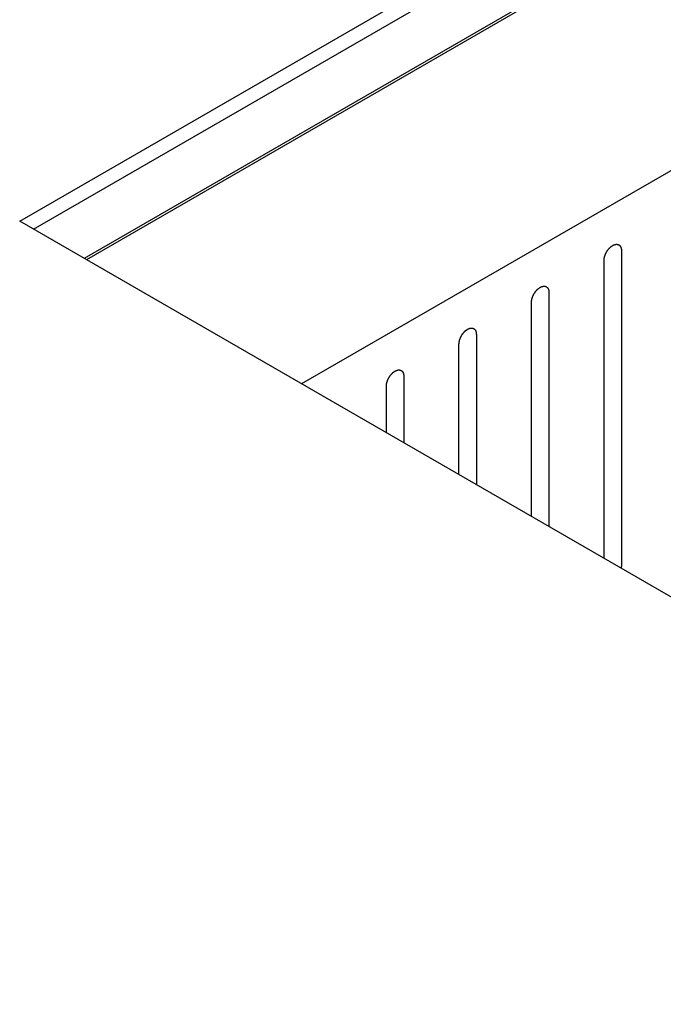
# Model space of a CAD drawing. Header units: inches. Extents: x 5 to 265, y 5 to 171.
# Tile 146 of 212: x 192.27 to 194.24, y 137 to 140.01. Entities that reach past the tile are written whole.
import ezdxf

# ---------------------------------------------------------------- set-up
doc = ezdxf.new("R2010")
doc.units = ezdxf.units.IN
doc.header["$LTSCALE"] = 14.96
doc.header["$MEASUREMENT"] = 0
doc.layers.get('0').update_dxf_attribs({"linetype": 'CONTINUOUS'})
doc.layers.add('03_ALL_AXES', color=7, linetype='CONTINUOUS')

msp = doc.modelspace()

# ---------------------------------------------------------------- linework, layer by layer
at = {"color": 7, "linetype": 'Continuous'}
for p, q in [((201.1777, 144.3083), (192.4697, 139.2808)), ((201.1848, 144.3042), (192.4769, 139.2767)), ((201.8407, 143.9256), (193.1327, 138.898)), ((194.1084, 139.305), (194.1084, 138.3456)), ((194.0554, 138.3653), (194.0554, 139.2744)), ((193.8871, 139.1772), (193.8871, 138.4625)), ((193.8341, 138.4931), (193.8341, 139.1466)), ((193.6658, 139.0495), (193.6658, 138.5902)), ((193.6128, 138.6209), (193.6128, 139.0188)), ((193.4445, 138.9217), (193.4445, 138.718)), ((193.3914, 138.7486), (193.3914, 138.8911))]:
    msp.add_line(p, q, dxfattribs=at)
for points, knots in [([(194.0554, 139.2744), (194.0554, 139.2749), (194.0555, 139.276), (194.0556, 139.2775), (194.0558, 139.2788), (194.0558, 139.2797), (194.0559, 139.2803), (194.0559, 139.2806), (194.056, 139.2811), (194.0561, 139.2816), (194.0563, 139.2826), (194.0566, 139.2839), (194.057, 139.2853), (194.0572, 139.2863), (194.0573, 139.2868), (194.0574, 139.2872), (194.0576, 139.2876), (194.0578, 139.2882), (194.0581, 139.2892), (194.0586, 139.2906), (194.0591, 139.292), (194.0595, 139.2929), (194.0597, 139.2935), (194.0598, 139.2939), (194.06, 139.2943), (194.0603, 139.2949), (194.0608, 139.2958), (194.0615, 139.2972), (194.0622, 139.2986), (194.0627, 139.2996), (194.063, 139.3001), (194.0632, 139.3006), (194.0634, 139.3009), (194.0637, 139.3014), (194.0643, 139.3023), (194.0652, 139.3036), (194.066, 139.3049), (194.0666, 139.3058), (194.0669, 139.3063), (194.0672, 139.3067), (194.0675, 139.307), (194.0678, 139.3074), (194.0685, 139.3082), (194.0694, 139.3094), (194.0704, 139.3105), (194.0711, 139.3113), (194.0714, 139.3118), (194.0717, 139.3121), (194.072, 139.3124), (194.0724, 139.3128), (194.0732, 139.3134), (194.0742, 139.3144), (194.0752, 139.3154), (194.076, 139.316), (194.0764, 139.3164), (194.0767, 139.3167), (194.077, 139.3169), (194.0774, 139.3172), (194.0782, 139.3178), (194.0793, 139.3185), (194.0804, 139.3193), (194.0812, 139.3198), (194.0816, 139.3201), (194.0819, 139.3204), (194.0822, 139.3205), (194.0827, 139.3207), (194.0834, 139.321), (194.0845, 139.3215), (194.0856, 139.322), (194.0863, 139.3224), (194.0867, 139.3226), (194.0871, 139.3227), (194.0874, 139.3228), (194.0878, 139.3229), (194.0885, 139.3231), (194.0895, 139.3233), (194.0906, 139.3235), (194.0913, 139.3237), (194.0917, 139.3238), (194.092, 139.3239), (194.0923, 139.3238), (194.0927, 139.3238), (194.0934, 139.3238), (194.0943, 139.3238), (194.0953, 139.3237), (194.0959, 139.3237), (194.0963, 139.3237), (194.0966, 139.3237), (194.0968, 139.3236), (194.0972, 139.3235), (194.0978, 139.3233), (194.0986, 139.3229), (194.0995, 139.3226), (194.1001, 139.3224), (194.1004, 139.3223), (194.1007, 139.3222), (194.1009, 139.322), (194.1011, 139.3218), (194.1016, 139.3214), (194.1023, 139.3208), (194.103, 139.3203), (194.1035, 139.3199), (194.1037, 139.3196), (194.104, 139.3195), (194.1041, 139.3192), (194.1043, 139.3189), (194.1047, 139.3183), (194.1052, 139.3175), (194.1057, 139.3167), (194.106, 139.3162), (194.1062, 139.3159), (194.1064, 139.3156), (194.1065, 139.3153), (194.1066, 139.3149), (194.1068, 139.3142), (194.1072, 139.3132), (194.1075, 139.3122), (194.1077, 139.3115), (194.1078, 139.3111), (194.1079, 139.3108), (194.1079, 139.3104), (194.108, 139.3099), (194.1081, 139.3091), (194.1082, 139.3079), (194.1083, 139.3065), (194.1084, 139.3055), (194.1084, 139.305)], [0, 0, 0, 0, 0.015625, 0.03125, 0.046875, 0.054688, 0.058594, 0.0625, 0.066406, 0.070312, 0.078125, 0.09375, 0.109375, 0.117188, 0.121094, 0.125, 0.128906, 0.132812, 0.140625, 0.15625, 0.171875, 0.179688, 0.183594, 0.1875, 0.191406, 0.195312, 0.203125, 0.21875, 0.234375, 0.242188, 0.246094, 0.25, 0.253906, 0.257812, 0.265625, 0.28125, 0.296875, 0.304688, 0.308594, 0.3125, 0.316406, 0.320312, 0.328125, 0.34375, 0.359375, 0.367188, 0.371094, 0.375, 0.378906, 0.382812, 0.390625, 0.40625, 0.421875, 0.429688, 0.433594, 0.4375, 0.441406, 0.445312, 0.453125, 0.46875, 0.484375, 0.492188, 0.496094, 0.5, 0.503906, 0.507812, 0.515625, 0.53125, 0.546875, 0.554688, 0.558594, 0.5625, 0.566406, 0.570312, 0.578125, 0.59375, 0.609375, 0.617188, 0.621094, 0.625, 0.628906, 0.632812, 0.640625, 0.65625, 0.671875, 0.679688, 0.683594, 0.6875, 0.691406, 0.695312, 0.703125, 0.71875, 0.734375, 0.742188, 0.746094, 0.75, 0.753906, 0.757812, 0.765625, 0.78125, 0.796875, 0.804688, 0.808594, 0.8125, 0.816406, 0.820312, 0.828125, 0.84375, 0.859375, 0.867188, 0.871094, 0.875, 0.878906, 0.882812, 0.890625, 0.90625, 0.921875, 0.929688, 0.933594, 0.9375, 0.941406, 0.945312, 0.953125, 0.96875, 0.984375, 1, 1, 1, 1]), ([(193.8341, 139.1466), (193.8341, 139.1471), (193.8342, 139.1482), (193.8343, 139.1497), (193.8344, 139.151), (193.8345, 139.152), (193.8346, 139.1525), (193.8346, 139.1529), (193.8347, 139.1533), (193.8348, 139.1538), (193.835, 139.1548), (193.8353, 139.1562), (193.8356, 139.1575), (193.8359, 139.1585), (193.836, 139.159), (193.8361, 139.1594), (193.8362, 139.1599), (193.8364, 139.1604), (193.8368, 139.1614), (193.8373, 139.1628), (193.8378, 139.1642), (193.8381, 139.1652), (193.8384, 139.1657), (193.8385, 139.1661), (193.8387, 139.1665), (193.839, 139.1671), (193.8395, 139.1681), (193.8402, 139.1694), (193.8409, 139.1708), (193.8414, 139.1718), (193.8416, 139.1723), (193.8418, 139.1728), (193.8421, 139.1731), (193.8424, 139.1737), (193.843, 139.1745), (193.8438, 139.1758), (193.8447, 139.1771), (193.8453, 139.178), (193.8456, 139.1785), (193.8458, 139.1789), (193.8461, 139.1792), (193.8465, 139.1797), (193.8472, 139.1805), (193.8481, 139.1816), (193.8491, 139.1827), (193.8497, 139.1835), (193.8501, 139.184), (193.8504, 139.1843), (193.8507, 139.1846), (193.8511, 139.185), (193.8518, 139.1857), (193.8529, 139.1866), (193.8539, 139.1876), (193.8546, 139.1883), (193.855, 139.1886), (193.8553, 139.1889), (193.8557, 139.1891), (193.8561, 139.1895), (193.8569, 139.19), (193.858, 139.1907), (193.8591, 139.1915), (193.8598, 139.192), (193.8603, 139.1923), (193.8606, 139.1926), (193.8609, 139.1927), (193.8613, 139.1929), (193.8621, 139.1932), (193.8632, 139.1938), (193.8642, 139.1942), (193.865, 139.1946), (193.8654, 139.1948), (193.8657, 139.195), (193.866, 139.195), (193.8665, 139.1951), (193.8672, 139.1953), (193.8682, 139.1955), (193.8692, 139.1957), (193.87, 139.1959), (193.8704, 139.196), (193.8707, 139.1961), (193.871, 139.1961), (193.8714, 139.1961), (193.872, 139.196), (193.873, 139.196), (193.8739, 139.196), (193.8746, 139.1959), (193.875, 139.1959), (193.8753, 139.1959), (193.8755, 139.1958), (193.8759, 139.1957), (193.8765, 139.1955), (193.8773, 139.1952), (193.8782, 139.1948), (193.8787, 139.1946), (193.8791, 139.1945), (193.8794, 139.1944), (193.8795, 139.1942), (193.8798, 139.194), (193.8803, 139.1936), (193.881, 139.1931), (193.8817, 139.1925), (193.8821, 139.1921), (193.8824, 139.1919), (193.8826, 139.1917), (193.8828, 139.1914), (193.883, 139.1911), (193.8833, 139.1906), (193.8838, 139.1898), (193.8844, 139.189), (193.8847, 139.1884), (193.8849, 139.1881), (193.8851, 139.1879), (193.8852, 139.1875), (193.8853, 139.1871), (193.8855, 139.1864), (193.8858, 139.1854), (193.8861, 139.1844), (193.8864, 139.1837), (193.8865, 139.1833), (193.8866, 139.183), (193.8866, 139.1826), (193.8867, 139.1822), (193.8867, 139.1813), (193.8868, 139.1801), (193.887, 139.1787), (193.8871, 139.1777), (193.8871, 139.1772)], [0, 0, 0, 0, 0.015625, 0.03125, 0.046875, 0.054688, 0.058594, 0.0625, 0.066406, 0.070312, 0.078125, 0.09375, 0.109375, 0.117188, 0.121094, 0.125, 0.128906, 0.132812, 0.140625, 0.15625, 0.171875, 0.179688, 0.183594, 0.1875, 0.191406, 0.195312, 0.203125, 0.21875, 0.234375, 0.242188, 0.246094, 0.25, 0.253906, 0.257812, 0.265625, 0.28125, 0.296875, 0.304688, 0.308594, 0.3125, 0.316406, 0.320312, 0.328125, 0.34375, 0.359375, 0.367188, 0.371094, 0.375, 0.378906, 0.382812, 0.390625, 0.40625, 0.421875, 0.429688, 0.433594, 0.4375, 0.441406, 0.445312, 0.453125, 0.46875, 0.484375, 0.492188, 0.496094, 0.5, 0.503906, 0.507812, 0.515625, 0.53125, 0.546875, 0.554688, 0.558594, 0.5625, 0.566406, 0.570312, 0.578125, 0.59375, 0.609375, 0.617188, 0.621094, 0.625, 0.628906, 0.632812, 0.640625, 0.65625, 0.671875, 0.679688, 0.683594, 0.6875, 0.691406, 0.695312, 0.703125, 0.71875, 0.734375, 0.742188, 0.746094, 0.75, 0.753906, 0.757812, 0.765625, 0.78125, 0.796875, 0.804688, 0.808594, 0.8125, 0.816406, 0.820312, 0.828125, 0.84375, 0.859375, 0.867188, 0.871094, 0.875, 0.878906, 0.882812, 0.890625, 0.90625, 0.921875, 0.929688, 0.933594, 0.9375, 0.941406, 0.945312, 0.953125, 0.96875, 0.984375, 1, 1, 1, 1]), ([(193.6128, 139.0188), (193.6128, 139.0194), (193.6129, 139.0204), (193.613, 139.022), (193.6131, 139.0233), (193.6132, 139.0242), (193.6132, 139.0247), (193.6132, 139.0251), (193.6134, 139.0255), (193.6135, 139.026), (193.6137, 139.027), (193.614, 139.0284), (193.6143, 139.0297), (193.6145, 139.0307), (193.6147, 139.0313), (193.6147, 139.0317), (193.6149, 139.0321), (193.6151, 139.0326), (193.6155, 139.0336), (193.616, 139.035), (193.6165, 139.0364), (193.6168, 139.0374), (193.617, 139.0379), (193.6172, 139.0383), (193.6174, 139.0388), (193.6177, 139.0393), (193.6182, 139.0403), (193.6188, 139.0417), (193.6195, 139.043), (193.62, 139.044), (193.6203, 139.0446), (193.6205, 139.045), (193.6208, 139.0454), (193.6211, 139.0459), (193.6217, 139.0468), (193.6225, 139.048), (193.6234, 139.0493), (193.6239, 139.0502), (193.6243, 139.0507), (193.6245, 139.0511), (193.6248, 139.0514), (193.6252, 139.0519), (193.6258, 139.0527), (193.6268, 139.0538), (193.6277, 139.0549), (193.6284, 139.0557), (193.6288, 139.0562), (193.6291, 139.0566), (193.6294, 139.0568), (193.6298, 139.0572), (193.6305, 139.0579), (193.6316, 139.0588), (193.6326, 139.0598), (193.6333, 139.0605), (193.6337, 139.0609), (193.634, 139.0612), (193.6344, 139.0614), (193.6348, 139.0617), (193.6356, 139.0622), (193.6366, 139.063), (193.6377, 139.0637), (193.6385, 139.0642), (193.6389, 139.0645), (193.6393, 139.0648), (193.6396, 139.0649), (193.64, 139.0651), (193.6408, 139.0655), (193.6418, 139.066), (193.6429, 139.0665), (193.6437, 139.0668), (193.6441, 139.067), (193.6444, 139.0672), (193.6447, 139.0672), (193.6451, 139.0673), (193.6459, 139.0675), (193.6469, 139.0677), (193.6479, 139.068), (193.6487, 139.0681), (193.6491, 139.0682), (193.6494, 139.0683), (193.6497, 139.0683), (193.65, 139.0683), (193.6507, 139.0682), (193.6517, 139.0682), (193.6526, 139.0682), (193.6533, 139.0682), (193.6537, 139.0681), (193.654, 139.0682), (193.6542, 139.068), (193.6545, 139.0679), (193.6551, 139.0677), (193.656, 139.0674), (193.6568, 139.0671), (193.6574, 139.0669), (193.6578, 139.0667), (193.658, 139.0667), (193.6582, 139.0665), (193.6585, 139.0662), (193.659, 139.0658), (193.6597, 139.0653), (193.6603, 139.0647), (193.6608, 139.0643), (193.6611, 139.0641), (193.6613, 139.0639), (193.6615, 139.0637), (193.6617, 139.0634), (193.662, 139.0628), (193.6625, 139.062), (193.663, 139.0612), (193.6634, 139.0606), (193.6636, 139.0603), (193.6638, 139.0601), (193.6638, 139.0597), (193.664, 139.0594), (193.6642, 139.0586), (193.6645, 139.0576), (193.6648, 139.0566), (193.665, 139.0559), (193.6652, 139.0555), (193.6653, 139.0552), (193.6653, 139.0549), (193.6653, 139.0544), (193.6654, 139.0535), (193.6655, 139.0523), (193.6657, 139.0509), (193.6657, 139.0499), (193.6658, 139.0495)], [0, 0, 0, 0, 0.015625, 0.03125, 0.046875, 0.054688, 0.058594, 0.0625, 0.066406, 0.070312, 0.078125, 0.09375, 0.109375, 0.117188, 0.121094, 0.125, 0.128906, 0.132812, 0.140625, 0.15625, 0.171875, 0.179688, 0.183594, 0.1875, 0.191406, 0.195312, 0.203125, 0.21875, 0.234375, 0.242188, 0.246094, 0.25, 0.253906, 0.257812, 0.265625, 0.28125, 0.296875, 0.304688, 0.308594, 0.3125, 0.316406, 0.320312, 0.328125, 0.34375, 0.359375, 0.367188, 0.371094, 0.375, 0.378906, 0.382812, 0.390625, 0.40625, 0.421875, 0.429688, 0.433594, 0.4375, 0.441406, 0.445312, 0.453125, 0.46875, 0.484375, 0.492188, 0.496094, 0.5, 0.503906, 0.507812, 0.515625, 0.53125, 0.546875, 0.554688, 0.558594, 0.5625, 0.566406, 0.570312, 0.578125, 0.59375, 0.609375, 0.617188, 0.621094, 0.625, 0.628906, 0.632812, 0.640625, 0.65625, 0.671875, 0.679688, 0.683594, 0.6875, 0.691406, 0.695312, 0.703125, 0.71875, 0.734375, 0.742188, 0.746094, 0.75, 0.753906, 0.757812, 0.765625, 0.78125, 0.796875, 0.804688, 0.808594, 0.8125, 0.816406, 0.820312, 0.828125, 0.84375, 0.859375, 0.867188, 0.871094, 0.875, 0.878906, 0.882812, 0.890625, 0.90625, 0.921875, 0.929688, 0.933594, 0.9375, 0.941406, 0.945312, 0.953125, 0.96875, 0.984375, 1, 1, 1, 1]), ([(193.3914, 138.8911), (193.3915, 138.8916), (193.3916, 138.8926), (193.3917, 138.8942), (193.3918, 138.8955), (193.3919, 138.8964), (193.3919, 138.8969), (193.3919, 138.8973), (193.392, 138.8977), (193.3921, 138.8983), (193.3924, 138.8992), (193.3927, 138.9006), (193.393, 138.902), (193.3932, 138.9029), (193.3933, 138.9035), (193.3934, 138.9039), (193.3936, 138.9043), (193.3938, 138.9049), (193.3941, 138.9058), (193.3946, 138.9072), (193.3952, 138.9086), (193.3955, 138.9096), (193.3957, 138.9101), (193.3958, 138.9106), (193.3961, 138.911), (193.3963, 138.9115), (193.3968, 138.9125), (193.3975, 138.9139), (193.3982, 138.9153), (193.3987, 138.9162), (193.399, 138.9168), (193.3992, 138.9172), (193.3994, 138.9176), (193.3998, 138.9181), (193.4004, 138.919), (193.4012, 138.9203), (193.402, 138.9215), (193.4026, 138.9224), (193.4029, 138.9229), (193.4032, 138.9233), (193.4035, 138.9236), (193.4039, 138.9241), (193.4045, 138.9249), (193.4055, 138.926), (193.4064, 138.9272), (193.4071, 138.928), (193.4075, 138.9284), (193.4077, 138.9288), (193.4081, 138.929), (193.4085, 138.9294), (193.4092, 138.9301), (193.4102, 138.9311), (193.4113, 138.932), (193.412, 138.9327), (193.4124, 138.9331), (193.4127, 138.9334), (193.413, 138.9336), (193.4135, 138.9339), (193.4142, 138.9344), (193.4153, 138.9352), (193.4164, 138.9359), (193.4172, 138.9365), (193.4176, 138.9368), (193.4179, 138.937), (193.4183, 138.9371), (193.4187, 138.9373), (193.4194, 138.9377), (193.4205, 138.9382), (193.4216, 138.9387), (193.4223, 138.939), (193.4228, 138.9392), (193.4231, 138.9394), (193.4234, 138.9394), (193.4238, 138.9396), (193.4245, 138.9397), (193.4256, 138.94), (193.4266, 138.9402), (193.4273, 138.9404), (193.4277, 138.9404), (193.4281, 138.9405), (193.4283, 138.9405), (193.4287, 138.9405), (193.4294, 138.9405), (193.4303, 138.9404), (193.4313, 138.9404), (193.432, 138.9404), (193.4323, 138.9404), (193.4326, 138.9404), (193.4329, 138.9402), (193.4332, 138.9401), (193.4338, 138.9399), (193.4347, 138.9396), (193.4355, 138.9393), (193.4361, 138.9391), (193.4364, 138.9389), (193.4367, 138.9389), (193.4369, 138.9387), (193.4372, 138.9385), (193.4377, 138.9381), (193.4383, 138.9375), (193.439, 138.9369), (193.4395, 138.9365), (193.4398, 138.9363), (193.44, 138.9361), (193.4401, 138.9359), (193.4403, 138.9356), (193.4407, 138.935), (193.4412, 138.9342), (193.4417, 138.9334), (193.4421, 138.9328), (193.4423, 138.9325), (193.4424, 138.9323), (193.4425, 138.932), (193.4426, 138.9316), (193.4429, 138.9309), (193.4432, 138.9299), (193.4435, 138.9288), (193.4437, 138.9281), (193.4438, 138.9277), (193.444, 138.9274), (193.444, 138.9271), (193.444, 138.9266), (193.4441, 138.9258), (193.4442, 138.9246), (193.4443, 138.9231), (193.4444, 138.9222), (193.4445, 138.9217)], [0, 0, 0, 0, 0.015625, 0.03125, 0.046875, 0.054688, 0.058594, 0.0625, 0.066406, 0.070312, 0.078125, 0.09375, 0.109375, 0.117188, 0.121094, 0.125, 0.128906, 0.132812, 0.140625, 0.15625, 0.171875, 0.179688, 0.183594, 0.1875, 0.191406, 0.195312, 0.203125, 0.21875, 0.234375, 0.242188, 0.246094, 0.25, 0.253906, 0.257812, 0.265625, 0.28125, 0.296875, 0.304688, 0.308594, 0.3125, 0.316406, 0.320312, 0.328125, 0.34375, 0.359375, 0.367188, 0.371094, 0.375, 0.378906, 0.382812, 0.390625, 0.40625, 0.421875, 0.429688, 0.433594, 0.4375, 0.441406, 0.445312, 0.453125, 0.46875, 0.484375, 0.492188, 0.496094, 0.5, 0.503906, 0.507812, 0.515625, 0.53125, 0.546875, 0.554688, 0.558594, 0.5625, 0.566406, 0.570312, 0.578125, 0.59375, 0.609375, 0.617188, 0.621094, 0.625, 0.628906, 0.632812, 0.640625, 0.65625, 0.671875, 0.679688, 0.683594, 0.6875, 0.691406, 0.695312, 0.703125, 0.71875, 0.734375, 0.742188, 0.746094, 0.75, 0.753906, 0.757812, 0.765625, 0.78125, 0.796875, 0.804688, 0.808594, 0.8125, 0.816406, 0.820312, 0.828125, 0.84375, 0.859375, 0.867188, 0.871094, 0.875, 0.878906, 0.882812, 0.890625, 0.90625, 0.921875, 0.929688, 0.933594, 0.9375, 0.941406, 0.945312, 0.953125, 0.96875, 0.984375, 1, 1, 1, 1]), ([(194.1084, 138.3456), (194.1084, 138.3453), (194.1084, 138.3447), (194.1084, 138.3439), (194.1083, 138.3427), (194.1082, 138.3408), (194.1078, 138.3388), (194.1076, 138.3375), (194.1074, 138.3366), (194.1072, 138.3359), (194.1071, 138.3354)], [0, 0, 0, 0, 0.125, 0.1875, 0.25, 0.5, 0.75, 0.8125, 0.875, 1, 1, 1, 1])]:
    msp.add_open_spline(points, degree=3, knots=knots, dxfattribs=at)
at = {"layer": '03_ALL_AXES', "color": 7, "linetype": 'Continuous'}
for p, q in [((192.2728, 139.3945), (201.0232, 144.4465)), ((192.3152, 139.37), (201.0232, 144.3975)), ((206.0614, 131.4338), (192.2728, 139.3945))]:
    msp.add_line(p, q, dxfattribs=at)

doc.saveas('drawing.dxf')
